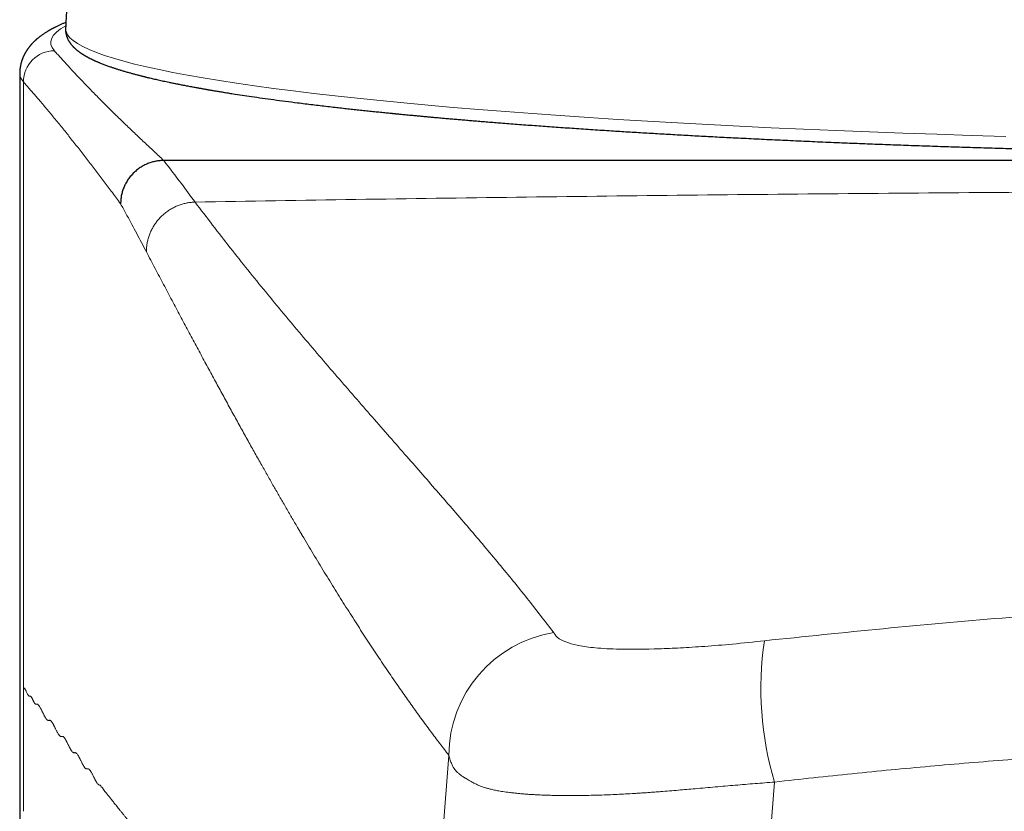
# Model space of a CAD drawing. Header units: millimetres. Extents: x 8 to 524, y 12 to 399.
# Tile 101 of 131: x 250 to 266, y 349 to 362. Entities that reach past the tile are written whole.
import ezdxf

# ---------------------------------------------------------------- set-up
doc = ezdxf.new("R2010")
doc.units = ezdxf.units.MM

msp = doc.modelspace()

# ---------------------------------------------------------------- linework, layer by layer
at = {"color": 7, "linetype": 'Continuous', "lineweight": 30}
for p, q in [((250.867, 361.883), (250.867, 361.883)), ((250.128, 361.154), (250.128, 263.012)), ((250.134, 361.153), (250.134, 361.154)), ((294.817, 359.749), (252.453, 359.749))]:
    msp.add_line(p, q, dxfattribs=at)
at = {"color": 252, "linetype": 'Continuous', "lineweight": 0}
for p, q in [((250.188, 361.018), (250.188, 351.236)), ((250.188, 349.25), (250.188, 351.236)), ((256.507, 343.248), (257.052, 350.152)), ((262.305, 349.721), (261.578, 340.51))]:
    msp.add_line(p, q, dxfattribs=at)
at = {"color": 252, "linetype": 'Continuous', "lineweight": 0, "flags": 128}
msp.add_lwpolyline([(250.867, 361.883), (250.867, 361.875), (250.875, 361.827), (250.898, 361.778), (250.937, 361.73), (250.992, 361.682), (251.062, 361.634), (251.147, 361.586), (251.248, 361.539), (251.365, 361.492), (251.496, 361.445), (251.643, 361.398), (251.805, 361.351), (251.982, 361.305), (252.173, 361.259), (252.379, 361.214), (252.6, 361.169), (252.836, 361.125), (253.085, 361.081), (253.349, 361.038), (253.626, 360.995), (253.917, 360.953), (254.222, 360.912), (254.54, 360.871), (254.871, 360.831), (255.215, 360.791), (255.572, 360.753), (255.941, 360.715), (256.322, 360.678), (256.715, 360.641), (257.12, 360.606), (257.536, 360.571), (257.963, 360.538), (258.4, 360.505), (258.848, 360.473), (259.307, 360.442), (259.775, 360.412), (260.252, 360.383), (260.739, 360.356), (261.235, 360.329), (261.739, 360.303), (262.251, 360.278), (262.771, 360.255), (263.299, 360.232), (263.833, 360.211), (264.374, 360.191), (264.922, 360.172), (265.476, 360.154), (266.035, 360.137)], dxfattribs=at)
at = {"color": 252, "linetype": 'Continuous', "lineweight": 0}
for centre, radius, start, end in [((250.69, 361.017), 0.502, 90.3669, 179.949), ((259.06, 350.148), 2.009, 99.0608, 179.8714), ((267.365, 351.23), 5.281, 171.6103, 196.6041)]:
    msp.add_arc(centre, radius, start, end, dxfattribs=at)
msp.add_ellipse((273.635, 361.652), major_axis=(23.007, 0), ratio=0.080972, start_param=2.996587, end_param=3.213189, dxfattribs=at)
at = {"color": 7, "linetype": 'Continuous', "lineweight": 30}
for points, knots in [([(250.998, 363.379), (250.992, 363.331), (250.978, 363.216), (250.959, 363.035), (250.939, 362.836), (250.92, 362.636), (250.904, 362.437), (250.889, 362.237), (250.877, 362.053), (250.87, 361.935), (250.867, 361.883)], [0, 0, 0, 0, 0.097409, 0.230646, 0.363881, 0.497112, 0.63034, 0.763562, 0.896779, 1, 1, 1, 1]), ([(250.873, 361.977), (250.868, 361.975), (250.856, 361.969), (250.836, 361.961), (250.814, 361.952), (250.793, 361.942), (250.771, 361.933), (250.749, 361.922), (250.727, 361.912), (250.71, 361.904), (250.698, 361.897), (250.69, 361.893), (250.682, 361.889), (250.675, 361.885), (250.669, 361.882), (250.664, 361.88), (250.658, 361.877), (250.652, 361.874), (250.645, 361.87), (250.638, 361.866), (250.629, 361.861), (250.62, 361.856), (250.611, 361.851), (250.602, 361.846), (250.594, 361.841), (250.586, 361.836), (250.575, 361.829), (250.559, 361.82), (250.54, 361.808), (250.521, 361.795), (250.501, 361.782), (250.482, 361.769), (250.466, 361.757), (250.452, 361.747), (250.442, 361.738), (250.43, 361.729), (250.419, 361.72), (250.408, 361.711), (250.4, 361.704), (250.394, 361.699), (250.388, 361.694), (250.383, 361.689), (250.378, 361.684), (250.373, 361.68), (250.369, 361.675), (250.364, 361.671), (250.359, 361.666), (250.354, 361.661), (250.349, 361.656), (250.343, 361.65), (250.337, 361.644), (250.33, 361.636), (250.322, 361.628), (250.315, 361.62), (250.307, 361.612), (250.301, 361.604), (250.295, 361.598), (250.291, 361.592), (250.286, 361.586), (250.281, 361.58), (250.276, 361.574), (250.271, 361.567), (250.266, 361.559), (250.26, 361.552), (250.255, 361.545), (250.251, 361.539), (250.247, 361.533), (250.244, 361.528), (250.241, 361.523), (250.237, 361.518), (250.233, 361.512), (250.229, 361.505), (250.225, 361.499), (250.221, 361.492), (250.217, 361.485), (250.214, 361.478), (250.21, 361.472), (250.208, 361.467), (250.205, 361.463), (250.202, 361.457), (250.199, 361.451), (250.195, 361.442), (250.19, 361.431), (250.185, 361.42), (250.18, 361.41), (250.177, 361.401), (250.174, 361.394), (250.172, 361.388), (250.169, 361.382), (250.167, 361.377), (250.165, 361.37), (250.162, 361.362), (250.159, 361.352), (250.156, 361.342), (250.153, 361.332), (250.15, 361.322), (250.148, 361.313), (250.145, 361.302), (250.142, 361.289), (250.139, 361.274), (250.137, 361.26), (250.135, 361.25), (250.134, 361.242), (250.133, 361.236), (250.132, 361.229), (250.131, 361.22), (250.13, 361.209), (250.13, 361.197), (250.129, 361.184), (250.128, 361.169), (250.128, 361.158), (250.128, 361.153)], [0, 0, 0, 0, 0.013032, 0.035769, 0.056969, 0.077395, 0.098475, 0.122489, 0.145062, 0.166171, 0.174559, 0.183684, 0.192478, 0.20009, 0.20652, 0.211771, 0.216984, 0.223568, 0.231524, 0.239934, 0.247922, 0.25903, 0.269206, 0.278639, 0.287896, 0.297015, 0.305996, 0.326743, 0.349058, 0.371696, 0.394341, 0.416994, 0.439663, 0.45203, 0.465006, 0.478593, 0.492791, 0.50741, 0.51611, 0.52381, 0.530564, 0.536918, 0.543009, 0.548836, 0.554896, 0.560969, 0.567166, 0.573487, 0.58015, 0.586709, 0.594653, 0.603982, 0.613957, 0.623428, 0.633321, 0.641977, 0.649282, 0.65525, 0.66104, 0.667393, 0.674311, 0.682085, 0.688835, 0.696402, 0.703773, 0.710142, 0.71551, 0.719874, 0.724204, 0.729119, 0.734732, 0.741042, 0.747075, 0.753186, 0.75937, 0.765221, 0.770361, 0.77479, 0.778508, 0.782144, 0.787819, 0.795175, 0.804213, 0.813684, 0.822281, 0.828416, 0.833839, 0.83848, 0.842341, 0.846132, 0.851245, 0.857288, 0.864261, 0.871914, 0.879242, 0.886141, 0.892612, 0.898658, 0.909872, 0.920042, 0.929342, 0.937993, 0.94094, 0.944685, 0.949502, 0.955389, 0.962345, 0.970217, 0.979118, 0.989046, 1, 1, 1, 1]), ([(250.867, 361.883), (250.867, 361.878), (250.867, 361.869), (250.867, 361.856), (250.867, 361.844), (250.868, 361.833), (250.869, 361.823), (250.87, 361.815), (250.871, 361.808), (250.872, 361.803), (250.873, 361.799), (250.874, 361.795), (250.875, 361.792), (250.875, 361.788), (250.876, 361.784), (250.878, 361.778), (250.879, 361.772), (250.882, 361.764), (250.884, 361.755), (250.887, 361.746), (250.891, 361.737), (250.894, 361.728), (250.898, 361.72), (250.902, 361.709), (250.908, 361.698), (250.915, 361.685), (250.922, 361.673), (250.929, 361.662), (250.936, 361.651), (250.943, 361.64), (250.951, 361.63), (250.958, 361.621), (250.965, 361.612), (250.972, 361.604), (250.979, 361.596), (250.986, 361.589), (250.992, 361.582), (250.999, 361.576), (251.006, 361.569), (251.013, 361.562), (251.02, 361.555), (251.028, 361.549), (251.034, 361.543), (251.04, 361.538), (251.046, 361.533), (251.052, 361.528), (251.058, 361.523), (251.064, 361.518), (251.071, 361.513), (251.079, 361.507), (251.086, 361.502), (251.092, 361.497), (251.099, 361.493), (251.104, 361.489), (251.109, 361.485), (251.114, 361.482), (251.118, 361.479), (251.122, 361.477), (251.128, 361.473), (251.134, 361.469), (251.142, 361.464), (251.15, 361.459), (251.159, 361.453), (251.167, 361.448), (251.176, 361.443), (251.184, 361.438), (251.193, 361.433), (251.201, 361.428), (251.21, 361.424), (251.218, 361.419), (251.227, 361.415), (251.235, 361.41), (251.244, 361.405), (251.253, 361.401), (251.262, 361.396), (251.272, 361.391), (251.283, 361.386), (251.293, 361.381), (251.302, 361.377), (251.31, 361.373), (251.319, 361.369), (251.327, 361.365), (251.336, 361.361), (251.347, 361.356), (251.358, 361.351), (251.371, 361.345), (251.385, 361.339), (251.399, 361.333), (251.418, 361.325), (251.442, 361.316), (251.471, 361.304), (251.5, 361.293), (251.528, 361.283), (251.557, 361.272), (251.584, 361.263), (251.608, 361.255), (251.63, 361.247), (251.651, 361.24), (251.672, 361.233), (251.694, 361.226), (251.717, 361.219), (251.741, 361.211), (251.765, 361.204), (251.791, 361.196), (251.818, 361.188), (251.845, 361.18), (251.873, 361.172), (251.9, 361.165), (251.925, 361.158), (251.948, 361.151), (251.972, 361.145), (251.996, 361.138), (252.02, 361.132), (252.043, 361.126), (252.063, 361.121), (252.081, 361.116), (252.096, 361.112), (252.11, 361.109), (252.122, 361.106), (252.134, 361.103), (252.148, 361.099), (252.165, 361.095), (252.187, 361.09), (252.214, 361.083), (252.246, 361.076), (252.283, 361.067), (252.321, 361.058), (252.361, 361.049), (252.402, 361.04), (252.445, 361.031), (252.49, 361.021), (252.538, 361.011), (252.589, 361), (252.643, 360.989), (252.702, 360.977), (252.767, 360.965), (252.827, 360.953), (252.877, 360.944), (252.915, 360.937), (252.951, 360.93), (252.982, 360.924), (253.01, 360.919), (253.035, 360.915), (253.059, 360.911), (253.079, 360.907), (253.096, 360.904), (253.111, 360.901), (253.122, 360.899), (253.132, 360.898), (253.141, 360.896), (253.151, 360.894), (253.16, 360.893), (253.172, 360.891), (253.187, 360.888), (253.206, 360.885), (253.227, 360.881), (253.25, 360.877), (253.277, 360.873), (253.307, 360.868), (253.339, 360.863), (253.374, 360.857), (253.424, 360.849), (253.489, 360.838), (253.59, 360.822), (253.715, 360.803), (253.873, 360.78), (254.043, 360.755), (254.226, 360.73), (254.414, 360.705), (254.584, 360.683), (254.732, 360.665), (254.854, 360.65), (254.975, 360.635), (255.095, 360.621), (255.209, 360.608), (255.318, 360.596), (255.42, 360.584), (255.522, 360.573), (255.606, 360.564), (255.674, 360.557), (255.725, 360.551), (255.776, 360.546), (255.826, 360.541), (255.874, 360.536), (255.922, 360.531), (255.97, 360.526), (256.016, 360.521), (256.058, 360.517), (256.094, 360.514), (256.123, 360.511), (256.142, 360.509), (256.153, 360.508), (256.159, 360.507), (256.164, 360.507), (256.167, 360.506), (256.17, 360.506), (256.178, 360.505), (256.192, 360.504), (256.213, 360.502), (256.24, 360.499), (256.271, 360.496), (256.307, 360.493), (256.347, 360.489), (256.393, 360.484), (256.443, 360.48), (256.497, 360.475), (256.555, 360.469), (256.615, 360.464), (256.68, 360.458), (256.749, 360.451), (256.822, 360.445), (256.9, 360.438), (256.982, 360.43), (257.068, 360.423), (257.156, 360.415), (257.244, 360.408), (257.334, 360.4), (257.427, 360.392), (257.524, 360.384), (257.625, 360.376), (257.731, 360.367), (257.84, 360.359), (258.003, 360.346), (258.222, 360.329), (258.499, 360.308), (258.783, 360.288), (259.074, 360.268), (259.371, 360.248), (259.66, 360.229), (259.941, 360.211), (260.212, 360.195), (260.487, 360.179), (260.768, 360.163), (261.054, 360.147), (261.344, 360.131), (261.649, 360.116), (261.97, 360.1), (262.307, 360.084), (262.649, 360.068), (262.997, 360.052), (263.34, 360.038), (263.676, 360.024), (264.006, 360.011), (264.34, 359.999), (264.679, 359.987), (265.023, 359.975), (265.371, 359.964), (265.723, 359.953), (266.068, 359.943), (266.404, 359.933), (266.732, 359.924), (267.063, 359.916), (267.397, 359.908), (267.735, 359.9), (268.076, 359.893), (268.42, 359.886), (268.766, 359.88), (269.116, 359.874), (269.468, 359.868), (269.824, 359.863), (270.18, 359.858), (270.536, 359.854), (270.893, 359.85), (271.253, 359.847), (271.616, 359.844), (271.982, 359.842), (272.349, 359.84), (272.714, 359.838), (273.078, 359.838), (273.44, 359.837), (273.8, 359.837), (274.158, 359.837), (274.514, 359.838), (274.868, 359.84), (275.219, 359.841), (275.568, 359.844), (275.913, 359.846), (276.253, 359.849), (276.589, 359.853), (276.923, 359.856), (277.275, 359.861), (277.644, 359.866), (278.032, 359.872), (278.415, 359.878), (278.794, 359.885), (279.17, 359.893), (279.535, 359.9), (279.892, 359.909), (280.238, 359.917), (280.581, 359.926), (280.92, 359.935), (281.255, 359.944), (281.586, 359.954), (281.913, 359.964), (282.241, 359.975), (282.569, 359.986), (282.898, 359.998), (283.223, 360.01), (283.543, 360.022), (283.858, 360.035), (284.164, 360.048), (284.461, 360.061), (284.75, 360.074), (285.034, 360.087), (285.313, 360.1), (285.587, 360.114), (285.855, 360.128), (286.117, 360.142), (286.375, 360.156), (286.629, 360.17), (286.879, 360.184), (287.123, 360.199), (287.361, 360.213), (287.591, 360.228), (287.815, 360.242), (288.032, 360.257), (288.243, 360.271), (288.447, 360.285), (288.645, 360.299), (288.836, 360.313), (289.021, 360.327), (289.2, 360.341), (289.374, 360.354), (289.546, 360.368), (289.718, 360.382), (289.889, 360.396), (290.053, 360.41), (290.21, 360.423), (290.387, 360.439), (290.583, 360.457), (290.797, 360.477), (290.944, 360.491), (291.026, 360.499), (291.044, 360.501), (291.059, 360.502), (291.071, 360.503), (291.08, 360.504), (291.086, 360.505), (291.093, 360.505), (291.101, 360.506), (291.112, 360.507), (291.126, 360.509), (291.144, 360.51), (291.167, 360.513), (291.196, 360.516), (291.228, 360.519), (291.265, 360.523), (291.306, 360.527), (291.35, 360.531), (291.397, 360.536), (291.447, 360.541), (291.501, 360.547), (291.558, 360.553), (291.617, 360.559), (291.676, 360.565), (291.736, 360.572), (291.837, 360.583), (291.978, 360.598), (292.169, 360.62), (292.368, 360.644), (292.573, 360.669), (292.771, 360.694), (292.962, 360.719), (293.147, 360.744), (293.328, 360.77), (293.503, 360.795), (293.673, 360.821), (293.837, 360.847), (294.001, 360.874), (294.164, 360.902), (294.326, 360.931), (294.482, 360.96), (294.63, 360.99), (294.739, 361.012), (294.81, 361.028), (294.847, 361.036), (294.881, 361.043), (294.912, 361.05), (294.941, 361.057), (294.968, 361.063), (294.992, 361.068), (295.014, 361.074), (295.034, 361.078), (295.052, 361.083), (295.068, 361.086), (295.082, 361.09), (295.093, 361.092), (295.1, 361.094), (295.105, 361.095), (295.111, 361.097), (295.118, 361.099), (295.127, 361.101), (295.137, 361.103), (295.149, 361.106), (295.162, 361.109), (295.176, 361.113), (295.191, 361.117), (295.207, 361.121), (295.222, 361.125), (295.238, 361.129), (295.264, 361.136), (295.302, 361.146), (295.345, 361.157), (295.382, 361.168), (295.415, 361.177), (295.446, 361.186), (295.477, 361.196), (295.503, 361.203), (295.523, 361.21), (295.539, 361.214), (295.553, 361.219), (295.566, 361.223), (295.578, 361.227), (295.59, 361.231), (295.603, 361.235), (295.617, 361.24), (295.632, 361.244), (295.648, 361.25), (295.67, 361.257), (295.699, 361.267), (295.732, 361.279), (295.763, 361.291), (295.791, 361.301), (295.818, 361.312), (295.842, 361.322), (295.867, 361.332), (295.891, 361.342), (295.914, 361.352), (295.938, 361.363), (295.96, 361.373), (295.979, 361.382), (295.994, 361.389), (296.005, 361.395), (296.017, 361.401), (296.029, 361.407), (296.04, 361.413), (296.052, 361.419), (296.063, 361.425), (296.074, 361.431), (296.085, 361.438), (296.096, 361.444), (296.108, 361.451), (296.119, 361.458), (296.13, 361.465), (296.139, 361.471), (296.148, 361.477), (296.155, 361.482), (296.163, 361.487), (296.172, 361.493), (296.18, 361.499), (296.189, 361.505), (296.196, 361.511), (296.203, 361.516), (296.209, 361.521), (296.215, 361.525), (296.22, 361.529), (296.225, 361.533), (296.23, 361.538), (296.235, 361.542), (296.241, 361.547), (296.248, 361.553), (296.255, 361.56), (296.263, 361.568), (296.271, 361.576), (296.278, 361.583), (296.285, 361.59), (296.291, 361.597), (296.298, 361.604), (296.305, 361.613), (296.313, 361.622), (296.32, 361.632), (296.327, 361.641), (296.334, 361.651), (296.34, 361.66), (296.346, 361.669), (296.351, 361.678), (296.356, 361.687), (296.361, 361.696), (296.366, 361.705), (296.37, 361.714), (296.374, 361.723), (296.377, 361.73), (296.379, 361.736), (296.381, 361.741), (296.383, 361.747), (296.385, 361.753), (296.387, 361.759), (296.389, 361.766), (296.391, 361.772), (296.393, 361.779), (296.394, 361.786), (296.396, 361.794), (296.398, 361.802), (296.399, 361.81), (296.4, 361.818), (296.401, 361.825), (296.401, 361.83), (296.402, 361.836), (296.402, 361.841), (296.403, 361.847), (296.403, 361.854), (296.403, 361.863), (296.403, 361.872), (296.403, 361.879), (296.403, 361.883)], [0, 0, 0, 0, 0.001065, 0.002048, 0.00295, 0.00377, 0.004506, 0.005148, 0.005694, 0.006055, 0.006358, 0.006618, 0.006896, 0.007197, 0.007521, 0.007868, 0.008457, 0.009102, 0.009794, 0.01052, 0.011282, 0.01206, 0.012785, 0.013454, 0.014685, 0.015868, 0.016997, 0.018058, 0.019098, 0.020162, 0.021277, 0.022207, 0.023119, 0.023981, 0.024845, 0.025746, 0.02648, 0.027251, 0.028062, 0.028913, 0.02979, 0.030594, 0.031308, 0.031934, 0.03254, 0.033163, 0.033789, 0.034457, 0.035205, 0.036034, 0.036687, 0.03737, 0.037996, 0.038547, 0.039024, 0.03942, 0.039787, 0.040205, 0.040675, 0.041305, 0.04201, 0.04279, 0.0436, 0.044363, 0.04508, 0.045878, 0.046608, 0.047272, 0.047963, 0.048734, 0.049397, 0.05011, 0.05085, 0.051555, 0.052221, 0.053101, 0.053904, 0.054635, 0.055323, 0.055975, 0.056589, 0.057176, 0.057822, 0.058584, 0.059434, 0.060371, 0.061335, 0.062294, 0.063247, 0.065195, 0.067109, 0.068958, 0.070742, 0.072478, 0.074189, 0.075508, 0.076764, 0.077952, 0.079106, 0.080345, 0.081682, 0.082906, 0.084201, 0.085563, 0.086947, 0.088342, 0.08975, 0.09117, 0.092294, 0.093425, 0.094563, 0.095709, 0.096844, 0.097899, 0.09887, 0.099613, 0.100297, 0.100923, 0.10149, 0.101999, 0.102485, 0.10333, 0.104276, 0.105321, 0.10684, 0.108395, 0.10998, 0.111595, 0.113274, 0.114988, 0.116772, 0.118638, 0.120585, 0.122614, 0.124724, 0.127173, 0.129723, 0.1311, 0.132468, 0.133732, 0.134769, 0.135718, 0.136581, 0.137357, 0.138046, 0.138648, 0.139096, 0.139479, 0.139798, 0.140086, 0.140386, 0.1407, 0.141034, 0.14156, 0.142165, 0.14285, 0.143615, 0.144475, 0.145418, 0.146442, 0.14755, 0.148739, 0.151172, 0.153612, 0.157987, 0.162385, 0.167411, 0.172466, 0.177551, 0.182666, 0.185844, 0.188947, 0.191977, 0.194931, 0.197812, 0.200315, 0.20276, 0.205145, 0.207472, 0.208667, 0.209845, 0.211008, 0.212154, 0.213262, 0.214296, 0.215438, 0.216473, 0.217401, 0.218221, 0.218934, 0.219273, 0.219514, 0.219651, 0.219714, 0.219783, 0.219863, 0.219953, 0.220312, 0.22078, 0.221356, 0.222041, 0.222834, 0.223718, 0.224707, 0.225801, 0.226999, 0.228199, 0.229487, 0.230865, 0.232333, 0.233889, 0.235504, 0.237206, 0.238993, 0.240867, 0.242612, 0.244426, 0.246309, 0.24826, 0.25028, 0.252369, 0.254525, 0.25671, 0.261946, 0.267227, 0.272552, 0.277923, 0.283339, 0.2888, 0.293516, 0.298266, 0.303049, 0.307865, 0.312714, 0.317597, 0.322512, 0.327957, 0.333443, 0.338968, 0.344533, 0.350139, 0.355241, 0.360375, 0.365542, 0.370742, 0.375974, 0.38124, 0.386538, 0.391868, 0.396683, 0.401524, 0.406392, 0.411286, 0.416207, 0.421154, 0.426127, 0.431116, 0.436131, 0.441172, 0.44624, 0.451334, 0.456363, 0.461417, 0.466496, 0.471596, 0.476783, 0.481944, 0.487079, 0.492187, 0.49727, 0.502326, 0.507356, 0.51235, 0.517317, 0.522259, 0.527174, 0.532064, 0.536841, 0.541593, 0.54632, 0.551022, 0.556587, 0.562116, 0.56761, 0.573069, 0.578492, 0.583879, 0.588989, 0.594066, 0.599111, 0.604124, 0.609104, 0.614052, 0.618968, 0.623851, 0.628933, 0.633978, 0.638989, 0.643964, 0.648903, 0.653807, 0.658472, 0.663103, 0.667703, 0.672269, 0.676804, 0.681225, 0.685615, 0.689974, 0.694296, 0.698633, 0.702889, 0.707065, 0.71116, 0.715174, 0.719108, 0.722961, 0.726733, 0.730425, 0.734036, 0.737566, 0.741016, 0.744385, 0.747674, 0.751198, 0.754625, 0.757953, 0.761185, 0.764319, 0.768956, 0.773541, 0.778075, 0.778528, 0.778918, 0.779246, 0.779511, 0.779714, 0.779854, 0.779949, 0.780127, 0.780372, 0.780684, 0.781062, 0.7816, 0.782231, 0.782958, 0.783778, 0.784694, 0.785703, 0.786755, 0.787893, 0.789117, 0.790428, 0.791805, 0.793188, 0.794571, 0.795955, 0.800304, 0.804654, 0.809837, 0.815021, 0.820209, 0.825265, 0.830323, 0.835384, 0.840444, 0.845492, 0.850525, 0.855543, 0.861045, 0.86653, 0.871997, 0.877446, 0.882877, 0.884407, 0.885862, 0.887231, 0.888516, 0.889716, 0.890812, 0.891827, 0.89276, 0.893611, 0.89438, 0.895068, 0.895674, 0.896198, 0.89644, 0.89666, 0.896893, 0.897202, 0.897587, 0.898048, 0.898558, 0.899139, 0.899788, 0.900491, 0.901199, 0.901909, 0.902622, 0.903338, 0.905604, 0.907897, 0.909533, 0.911155, 0.912765, 0.914361, 0.915932, 0.916805, 0.917622, 0.918385, 0.919092, 0.919747, 0.920433, 0.921146, 0.921922, 0.922763, 0.923667, 0.924615, 0.926683, 0.928677, 0.930599, 0.932476, 0.934122, 0.935746, 0.937383, 0.939039, 0.940717, 0.942424, 0.94412, 0.945738, 0.946604, 0.947503, 0.948434, 0.949397, 0.950348, 0.951247, 0.95224, 0.953161, 0.954075, 0.95505, 0.956084, 0.957116, 0.958116, 0.959094, 0.959755, 0.960467, 0.961231, 0.962046, 0.962905, 0.963764, 0.964546, 0.96525, 0.965876, 0.966431, 0.966978, 0.967496, 0.968018, 0.968565, 0.969183, 0.969875, 0.970856, 0.971828, 0.972741, 0.973594, 0.974399, 0.97518, 0.975938, 0.976908, 0.97794, 0.97897, 0.979938, 0.980878, 0.98181, 0.982753, 0.983523, 0.98432, 0.985139, 0.985976, 0.986795, 0.987529, 0.988189, 0.988627, 0.989079, 0.989545, 0.990025, 0.990522, 0.991075, 0.991557, 0.992082, 0.992649, 0.993258, 0.993909, 0.994567, 0.995152, 0.995662, 0.996097, 0.996459, 0.996831, 0.997257, 0.997829, 0.998477, 0.9992, 1, 1, 1, 1]), ([(252.452, 359.749), (252.431, 359.748), (252.388, 359.746), (252.324, 359.737), (252.259, 359.721), (252.195, 359.699), (252.131, 359.67), (252.07, 359.634), (252.012, 359.591), (251.959, 359.543), (251.911, 359.489), (251.868, 359.431), (251.833, 359.37), (251.804, 359.307), (251.782, 359.242), (251.766, 359.178), (251.757, 359.114), (251.756, 359.071), (251.755, 359.051)], [0, 0, 0, 0, 0.057297, 0.116518, 0.177493, 0.240013, 0.303825, 0.368642, 0.434146, 0.5, 0.565854, 0.631358, 0.696175, 0.759987, 0.822507, 0.883482, 0.942703, 1, 1, 1, 1])]:
    msp.add_open_spline(points, degree=3, knots=knots, dxfattribs=at)
at = {"color": 252, "linetype": 'Continuous', "lineweight": 0}
for points, knots in [([(250.686, 361.519), (250.705, 361.498), (250.743, 361.456), (250.8, 361.392), (250.859, 361.327), (250.918, 361.263), (250.979, 361.197), (251.041, 361.131), (251.104, 361.065), (251.168, 360.997), (251.235, 360.928), (251.304, 360.857), (251.375, 360.785), (251.446, 360.713), (251.518, 360.64), (251.592, 360.567), (251.667, 360.493), (251.743, 360.419), (251.82, 360.344), (251.898, 360.269), (251.978, 360.193), (252.057, 360.118), (252.135, 360.044), (252.214, 359.971), (252.293, 359.897), (252.373, 359.823), (252.427, 359.773), (252.454, 359.749)], [0, 0, 0, 0, 0.035762, 0.071805, 0.108128, 0.144732, 0.181616, 0.21878, 0.256225, 0.29395, 0.333773, 0.373903, 0.414341, 0.455088, 0.496142, 0.537504, 0.579174, 0.621152, 0.663438, 0.706033, 0.748935, 0.792145, 0.833168, 0.874465, 0.916036, 0.957881, 1, 1, 1, 1]), ([(250.188, 361.018), (250.164, 361.047), (250.129, 361.093), (250.133, 361.138), (250.134, 361.153)], [0, 0, 0, 0, 0.662227, 1, 1, 1, 1]), ([(251.755, 359.05), (251.733, 359.08), (251.689, 359.141), (251.622, 359.23), (251.556, 359.319), (251.491, 359.406), (251.426, 359.492), (251.361, 359.577), (251.297, 359.661), (251.232, 359.745), (251.167, 359.83), (251.101, 359.914), (251.036, 359.997), (250.971, 360.079), (250.907, 360.16), (250.843, 360.24), (250.779, 360.318), (250.716, 360.396), (250.654, 360.472), (250.592, 360.546), (250.53, 360.62), (250.47, 360.691), (250.412, 360.76), (250.355, 360.826), (250.299, 360.891), (250.243, 360.955), (250.206, 360.997), (250.188, 361.018)], [0, 0, 0, 0, 0.0426033, 0.0849288, 0.1269764, 0.1687463, 0.2102384, 0.2514527, 0.2923893, 0.3330482, 0.3753453, 0.4173376, 0.4590251, 0.5004079, 0.541486, 0.5822594, 0.622728, 0.662892, 0.7027514, 0.7423061, 0.7815562, 0.8205017, 0.8569428, 0.8931132, 0.9290128, 0.9646417, 1, 1, 1, 1]), ([(252.452, 359.749), (252.546, 359.625), (252.715, 359.404), (252.883, 359.177), (252.957, 359.077)], [0, 0, 0, 0, 0.560011, 1, 1, 1, 1]), ([(252.96, 359.077), (253.824, 359.092), (255.551, 359.121), (258.142, 359.157), (260.735, 359.188), (263.329, 359.214), (265.908, 359.234), (268.472, 359.248), (271.021, 359.256), (273.57, 359.259), (276.137, 359.257), (278.72, 359.248), (281.321, 359.234), (283.921, 359.214), (286.521, 359.189), (289.119, 359.157), (291.716, 359.121), (293.447, 359.092), (294.313, 359.077)], [0, 0, 0, 0, 0.062645, 0.12532, 0.188021, 0.250744, 0.313483, 0.375115, 0.436755, 0.498399, 0.560043, 0.622941, 0.685831, 0.748708, 0.811567, 0.874405, 0.937218, 1, 1, 1, 1]), ([(252.171, 358.276), (252.145, 358.325), (252.093, 358.424), (252.015, 358.571), (251.933, 358.725), (251.846, 358.885), (251.786, 358.995), (251.755, 359.051)], [0, 0, 0, 0, 0.188214, 0.375717, 0.56251, 0.781748, 1, 1, 1, 1]), ([(252.171, 358.276), (252.171, 358.295), (252.172, 358.335), (252.18, 358.396), (252.191, 358.457), (252.209, 358.519), (252.231, 358.58), (252.259, 358.639), (252.29, 358.695), (252.326, 358.748), (252.366, 358.798), (252.41, 358.845), (252.46, 358.89), (252.515, 358.932), (252.575, 358.971), (252.637, 359.003), (252.701, 359.029), (252.766, 359.05), (252.83, 359.065), (252.894, 359.074), (252.936, 359.076), (252.957, 359.077)], [0, 0, 0, 0, 0.047879, 0.097094, 0.147551, 0.199139, 0.251726, 0.305162, 0.356174, 0.407641, 0.459405, 0.5113, 0.563158, 0.620784, 0.677931, 0.734384, 0.789944, 0.844431, 0.897688, 0.949581, 1, 1, 1, 1]), ([(252.957, 359.077), (253.145, 358.83), (253.521, 358.337), (254.095, 357.626), (254.671, 356.934), (255.246, 356.263), (255.815, 355.609), (256.362, 354.984), (256.886, 354.385), (257.383, 353.81), (257.861, 353.243), (258.319, 352.684), (258.602, 352.315), (258.744, 352.131)], [0, 0, 0, 0, 0.09333, 0.186662, 0.279995, 0.37333, 0.466664, 0.559992, 0.647972, 0.735949, 0.823937, 0.911949, 1, 1, 1, 1]), ([(257.052, 350.152), (257.027, 350.184), (256.977, 350.248), (256.903, 350.345), (256.828, 350.444), (256.752, 350.545), (256.677, 350.647), (256.602, 350.749), (256.528, 350.851), (256.456, 350.952), (256.383, 351.055), (256.31, 351.159), (256.233, 351.269), (256.153, 351.384), (256.07, 351.506), (255.987, 351.629), (255.903, 351.754), (255.819, 351.881), (255.734, 352.01), (255.649, 352.141), (255.563, 352.274), (255.477, 352.408), (255.391, 352.545), (255.304, 352.683), (255.216, 352.823), (255.129, 352.965), (255.04, 353.109), (254.952, 353.255), (254.863, 353.402), (254.775, 353.55), (254.713, 353.653), (254.679, 353.711), (254.671, 353.724), (254.664, 353.736), (254.657, 353.748), (254.649, 353.761), (254.643, 353.772), (254.636, 353.783), (254.631, 353.792), (254.626, 353.8), (254.621, 353.809), (254.616, 353.817), (254.612, 353.824), (254.594, 353.855), (254.561, 353.911), (254.513, 353.993), (254.465, 354.076), (254.416, 354.161), (254.367, 354.244), (254.32, 354.327), (254.273, 354.409), (254.225, 354.491), (254.178, 354.575), (254.13, 354.66), (254.081, 354.746), (254.03, 354.835), (253.977, 354.929), (253.922, 355.027), (253.867, 355.127), (253.811, 355.227), (253.754, 355.329), (253.697, 355.433), (253.639, 355.537), (253.581, 355.643), (253.522, 355.75), (253.463, 355.858), (253.404, 355.966), (253.344, 356.075), (253.285, 356.185), (253.224, 356.297), (253.162, 356.411), (253.1, 356.527), (253.036, 356.644), (252.973, 356.762), (252.909, 356.881), (252.845, 357.001), (252.781, 357.121), (252.716, 357.242), (252.651, 357.366), (252.584, 357.491), (252.517, 357.619), (252.449, 357.747), (252.38, 357.878), (252.311, 358.009), (252.241, 358.142), (252.194, 358.231), (252.171, 358.276)], [0, 0, 0, 0, 0.015198, 0.030476, 0.045836, 0.061276, 0.076796, 0.092398, 0.107182, 0.122038, 0.136966, 0.151966, 0.167037, 0.183943, 0.200939, 0.218024, 0.235198, 0.252463, 0.269817, 0.287261, 0.304794, 0.322417, 0.34013, 0.357933, 0.375825, 0.393808, 0.41188, 0.430042, 0.448293, 0.46637, 0.484534, 0.48603, 0.487526, 0.489023, 0.490521, 0.492024, 0.4936, 0.49469, 0.495777, 0.496841, 0.497859, 0.498811, 0.499674, 0.500448, 0.510047, 0.519892, 0.529844, 0.539903, 0.550069, 0.559575, 0.569172, 0.578861, 0.588642, 0.598514, 0.608478, 0.618534, 0.629701, 0.64098, 0.652369, 0.663869, 0.675481, 0.687203, 0.699036, 0.71098, 0.723036, 0.735202, 0.747259, 0.759423, 0.771695, 0.784073, 0.796786, 0.809611, 0.822546, 0.835593, 0.84875, 0.861781, 0.874918, 0.888163, 0.901515, 0.91525, 0.929096, 0.943054, 0.957123, 0.971304, 0.985596, 1, 1, 1, 1]), ([(262.141, 352.001), (263.417, 352.133), (265.959, 352.397), (269.798, 352.61), (273.635, 352.686), (277.472, 352.61), (281.311, 352.397), (283.853, 352.133), (285.129, 352.001)], [0, 0, 0, 0, 0.167672, 0.334139, 0.5, 0.665861, 0.832328, 1, 1, 1, 1]), ([(258.744, 352.131), (258.764, 352.097), (258.802, 352.035), (258.964, 351.967), (259.164, 351.915), (259.448, 351.878), (259.858, 351.86), (260.324, 351.865), (260.781, 351.885), (261.175, 351.909), (261.626, 351.945), (261.967, 351.982), (262.141, 352.001)], [0, 0, 0, 0, 0.144993, 0.266455, 0.370062, 0.480009, 0.600313, 0.727822, 0.793582, 0.860361, 0.928564, 1, 1, 1, 1]), ([(253.486, 347.067), (253.178, 347.456), (252.735, 348.017), (252.274, 348.6), (252.111, 348.806), (252.083, 348.841), (252.072, 348.855), (252.067, 348.861), (252.062, 348.868), (252.057, 348.875), (252.051, 348.881), (252.034, 348.904), (252.004, 348.941), (251.963, 348.992), (251.926, 349.04), (251.891, 349.084), (251.859, 349.124), (251.828, 349.163), (251.798, 349.201), (251.77, 349.236), (251.743, 349.27), (251.717, 349.302), (251.693, 349.333), (251.67, 349.361), (251.649, 349.388), (251.628, 349.414), (251.609, 349.438), (251.591, 349.46), (251.574, 349.481), (251.559, 349.501), (251.548, 349.514), (251.541, 349.522), (251.538, 349.526), (251.535, 349.53), (251.532, 349.534), (251.529, 349.537), (251.525, 349.543), (251.519, 349.549), (251.512, 349.559), (251.503, 349.57), (251.494, 349.581), (251.487, 349.591), (251.481, 349.599), (251.476, 349.605), (251.474, 349.608), (251.473, 349.61), (251.472, 349.612), (251.47, 349.617), (251.467, 349.623), (251.464, 349.629), (251.46, 349.636), (251.455, 349.642), (251.448, 349.639), (251.44, 349.652), (251.432, 349.665), (251.426, 349.675), (251.417, 349.67), (251.406, 349.674), (251.391, 349.685), (251.38, 349.698), (251.374, 349.707), (251.371, 349.711), (251.369, 349.715), (251.367, 349.718), (251.365, 349.721), (251.362, 349.727), (251.357, 349.735), (251.351, 349.747), (251.344, 349.76), (251.336, 349.777), (251.325, 349.797), (251.313, 349.821), (251.301, 349.845), (251.291, 349.866), (251.281, 349.883), (251.272, 349.898), (251.263, 349.91), (251.255, 349.919), (251.249, 349.926), (251.243, 349.93), (251.237, 349.933), (251.232, 349.935), (251.227, 349.936), (251.222, 349.936), (251.215, 349.933), (251.205, 349.932), (251.195, 349.938), (251.186, 349.945), (251.179, 349.953), (251.171, 349.962), (251.164, 349.974), (251.155, 349.987), (251.147, 350.003), (251.139, 350.018), (251.13, 350.034), (251.122, 350.05), (251.114, 350.067), (251.107, 350.082), (251.1, 350.096), (251.094, 350.108), (251.088, 350.119), (251.082, 350.131), (251.075, 350.144), (251.064, 350.161), (251.053, 350.176), (251.04, 350.189), (251.028, 350.196), (251.017, 350.197), (251.005, 350.192), (250.994, 350.195), (250.982, 350.203), (250.972, 350.213), (250.966, 350.221), (250.963, 350.225), (250.96, 350.23), (250.957, 350.235), (250.955, 350.238), (250.953, 350.241), (250.951, 350.245), (250.948, 350.251), (250.943, 350.26), (250.937, 350.271), (250.93, 350.285), (250.923, 350.299), (250.915, 350.314), (250.908, 350.328), (250.901, 350.343), (250.894, 350.358), (250.887, 350.371), (250.881, 350.382), (250.876, 350.392), (250.868, 350.405), (250.86, 350.419), (250.85, 350.433), (250.841, 350.444), (250.832, 350.452), (250.823, 350.456), (250.814, 350.458), (250.805, 350.455), (250.796, 350.453), (250.786, 350.456), (250.778, 350.462), (250.769, 350.47), (250.761, 350.481), (250.752, 350.494), (250.742, 350.509), (250.733, 350.526), (250.725, 350.542), (250.716, 350.559), (250.707, 350.577), (250.698, 350.596), (250.69, 350.612), (250.683, 350.627), (250.676, 350.639), (250.671, 350.649), (250.667, 350.658), (250.664, 350.664), (250.662, 350.667), (250.66, 350.669), (250.659, 350.671), (250.658, 350.673), (250.656, 350.676), (250.65, 350.686), (250.64, 350.699), (250.628, 350.711), (250.617, 350.717), (250.607, 350.719), (250.597, 350.714), (250.586, 350.714), (250.573, 350.721), (250.558, 350.736), (250.547, 350.751), (250.541, 350.761), (250.54, 350.763), (250.54, 350.764), (250.539, 350.765), (250.538, 350.767), (250.536, 350.77), (250.534, 350.774), (250.53, 350.782), (250.524, 350.793), (250.518, 350.806), (250.511, 350.82), (250.504, 350.834), (250.496, 350.849), (250.488, 350.865), (250.481, 350.88), (250.472, 350.899), (250.46, 350.92), (250.45, 350.938), (250.441, 350.95), (250.436, 350.958), (250.43, 350.964), (250.425, 350.969), (250.419, 350.974), (250.413, 350.977), (250.406, 350.979), (250.398, 350.979), (250.391, 350.975), (250.385, 350.976), (250.381, 350.979), (250.379, 350.981), (250.376, 350.983), (250.373, 350.986), (250.371, 350.989), (250.368, 350.993), (250.366, 350.997), (250.364, 351), (250.362, 351.004), (250.359, 351.01), (250.355, 351.018), (250.35, 351.027), (250.344, 351.039), (250.338, 351.051), (250.332, 351.063), (250.326, 351.075), (250.32, 351.085), (250.314, 351.095), (250.308, 351.102), (250.303, 351.107), (250.297, 351.109), (250.29, 351.107), (250.284, 351.105), (250.276, 351.11), (250.268, 351.119), (250.26, 351.132), (250.25, 351.151), (250.24, 351.172), (250.23, 351.191), (250.223, 351.206), (250.217, 351.218), (250.21, 351.228), (250.202, 351.236), (250.195, 351.24), (250.19, 351.238), (250.188, 351.237)], [0, 0, 0, 0, 0.279711, 0.402783, 0.419765, 0.427237, 0.428276, 0.429918, 0.431553, 0.43318, 0.4348, 0.436413, 0.449225, 0.461545, 0.473374, 0.48352, 0.493274, 0.502637, 0.511607, 0.520186, 0.528372, 0.536088, 0.543419, 0.550367, 0.556932, 0.563112, 0.568909, 0.574321, 0.579479, 0.584233, 0.588582, 0.589243, 0.590241, 0.591214, 0.592164, 0.59309, 0.593992, 0.596024, 0.597923, 0.600984, 0.603622, 0.605994, 0.607873, 0.609258, 0.609739, 0.610111, 0.610373, 0.610708, 0.611691, 0.612787, 0.613883, 0.615436, 0.617549, 0.619852, 0.622676, 0.624379, 0.62594, 0.630291, 0.634997, 0.639438, 0.640161, 0.640892, 0.641629, 0.642374, 0.642662, 0.643681, 0.645078, 0.646854, 0.649008, 0.65154, 0.654451, 0.658496, 0.662304, 0.665445, 0.668395, 0.671156, 0.673726, 0.676108, 0.678301, 0.679914, 0.68153, 0.683112, 0.68466, 0.686176, 0.687663, 0.69126, 0.695036, 0.697207, 0.699251, 0.701447, 0.703796, 0.706297, 0.708952, 0.711759, 0.713778, 0.716417, 0.718929, 0.721232, 0.723326, 0.725212, 0.726889, 0.728358, 0.730919, 0.733434, 0.737557, 0.741447, 0.745107, 0.748541, 0.751838, 0.755327, 0.758988, 0.762873, 0.763776, 0.764691, 0.765617, 0.766555, 0.767504, 0.767829, 0.768182, 0.769302, 0.770759, 0.772553, 0.774685, 0.777153, 0.779144, 0.78131, 0.783652, 0.786006, 0.787835, 0.789604, 0.791314, 0.792963, 0.796226, 0.799227, 0.801967, 0.804447, 0.807329, 0.810103, 0.812775, 0.815482, 0.818291, 0.821194, 0.823491, 0.825995, 0.828706, 0.831626, 0.834755, 0.836979, 0.839371, 0.84241, 0.845179, 0.847675, 0.8499, 0.851853, 0.853428, 0.854767, 0.85587, 0.856239, 0.856572, 0.856868, 0.857128, 0.857898, 0.85868, 0.862739, 0.866571, 0.869803, 0.87286, 0.875759, 0.878747, 0.883002, 0.887574, 0.892467, 0.892773, 0.892978, 0.893205, 0.893456, 0.89373, 0.894028, 0.89482, 0.895742, 0.89771, 0.900089, 0.901962, 0.90403, 0.906292, 0.908749, 0.911197, 0.913108, 0.917353, 0.921235, 0.923076, 0.924823, 0.926476, 0.928035, 0.929829, 0.931774, 0.933672, 0.93608, 0.938354, 0.940661, 0.941378, 0.942112, 0.942863, 0.943631, 0.944416, 0.945219, 0.946039, 0.946498, 0.947154, 0.948074, 0.949258, 0.950707, 0.952419, 0.954396, 0.956242, 0.95777, 0.95983, 0.961701, 0.963383, 0.965091, 0.967005, 0.968824, 0.970657, 0.973276, 0.975504, 0.978091, 0.981038, 0.984373, 0.98736, 0.989555, 0.990957, 0.993235, 0.995665, 0.997918, 1, 1, 1, 1]), ([(284.965, 349.721), (284.744, 349.746), (284.303, 349.796), (283.639, 349.865), (282.976, 349.93), (282.313, 349.99), (281.649, 350.046), (280.999, 350.096), (280.361, 350.141), (279.735, 350.182), (279.11, 350.218), (278.485, 350.251), (277.859, 350.28), (277.234, 350.304), (276.608, 350.325), (275.983, 350.342), (275.358, 350.355), (274.736, 350.364), (274.118, 350.368), (273.504, 350.37), (272.89, 350.367), (272.272, 350.36), (271.65, 350.35), (271.025, 350.335), (270.399, 350.317), (269.774, 350.294), (269.152, 350.268), (268.534, 350.238), (267.92, 350.205), (267.306, 350.168), (266.687, 350.126), (266.065, 350.081), (265.438, 350.031), (264.811, 349.977), (264.184, 349.919), (263.558, 349.857), (262.931, 349.792), (262.514, 349.745), (262.305, 349.721)], [0, 0, 0, 0, 0.029547, 0.059045, 0.088495, 0.117901, 0.147266, 0.176594, 0.204214, 0.231806, 0.259371, 0.286914, 0.314437, 0.341941, 0.369431, 0.396908, 0.424375, 0.451834, 0.478799, 0.505762, 0.532725, 0.559691, 0.587154, 0.614625, 0.642106, 0.669602, 0.697114, 0.724152, 0.751212, 0.778295, 0.805403, 0.833094, 0.860817, 0.888574, 0.916369, 0.944203, 0.972079, 1, 1, 1, 1]), ([(262.305, 349.721), (262.252, 349.717), (262.146, 349.709), (261.988, 349.697), (261.828, 349.684), (261.668, 349.67), (261.507, 349.657), (261.346, 349.643), (261.184, 349.629), (260.984, 349.611), (260.743, 349.59), (260.536, 349.572), (260.393, 349.561), (260.316, 349.556), (260.239, 349.55), (260.162, 349.545), (260.084, 349.54), (259.937, 349.531), (259.722, 349.52), (259.443, 349.509), (259.198, 349.504), (258.984, 349.503), (258.849, 349.504), (258.758, 349.506), (258.711, 349.507), (258.664, 349.508), (258.618, 349.509), (258.571, 349.511), (258.522, 349.513), (258.47, 349.516), (258.412, 349.519), (258.353, 349.522), (258.291, 349.527), (258.227, 349.532), (258.162, 349.538), (258.095, 349.545), (258.014, 349.554), (257.927, 349.566), (257.841, 349.581), (257.778, 349.594), (257.733, 349.604), (257.703, 349.612), (257.678, 349.618), (257.658, 349.624), (257.634, 349.631), (257.601, 349.642), (257.558, 349.658), (257.507, 349.68), (257.452, 349.707), (257.402, 349.733), (257.361, 349.757), (257.329, 349.776), (257.301, 349.793), (257.271, 349.812), (257.236, 349.837), (257.2, 349.866), (257.17, 349.896), (257.145, 349.926), (257.12, 349.963), (257.095, 350.014), (257.07, 350.077), (257.058, 350.126), (257.052, 350.152)], [0, 0, 0, 0, 0.017035, 0.034315, 0.051867, 0.069713, 0.087879, 0.106386, 0.125254, 0.144504, 0.177825, 0.213852, 0.223743, 0.233825, 0.244097, 0.254562, 0.265218, 0.276068, 0.31535, 0.35721, 0.401677, 0.432467, 0.464408, 0.472966, 0.481602, 0.490318, 0.499114, 0.507989, 0.516944, 0.527691, 0.539167, 0.551374, 0.564311, 0.577978, 0.592376, 0.607504, 0.623362, 0.648664, 0.670598, 0.689167, 0.698692, 0.707005, 0.714106, 0.719995, 0.724673, 0.735148, 0.748282, 0.764075, 0.782552, 0.802636, 0.816589, 0.828936, 0.839675, 0.851002, 0.868467, 0.888058, 0.90464, 0.91822, 0.933391, 0.952087, 0.974288, 1, 1, 1, 1])]:
    msp.add_open_spline(points, degree=3, knots=knots, dxfattribs=at)

doc.saveas('drawing.dxf')
